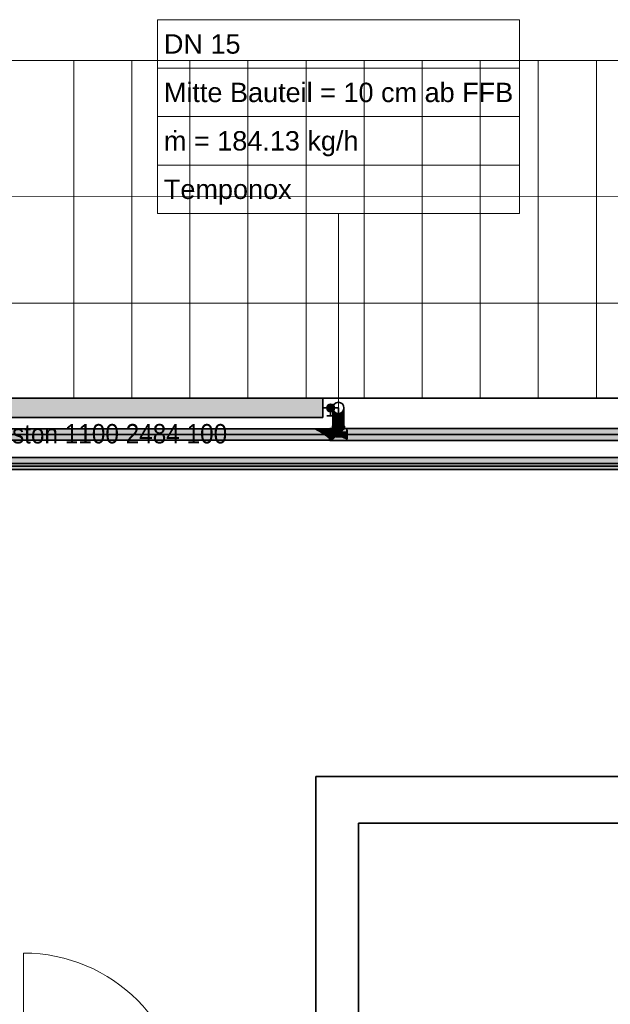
# Model space of a CAD drawing. Extents: x -208 to 552, y -140 to 454.
# Tile 45 of 47: x 139 to 200, y 281 to 382. Entities that reach past the tile are written whole.
import ezdxf
from ezdxf.lldxf.tags import DXFTag

# ---------------------------------------------------------------- set-up
doc = ezdxf.new("R2010")
doc.units = 0
doc.layers.get('0').update_dxf_attribs({"lineweight": 35})
for name, color, linetype, lineweight in [('0-Shading', 7, 'Continuous', 35), ('5_DG-BESTAND', 7, 'Continuous', 25), ('5_DG-SCHRAFF-FILL', 7, 'Continuous', 25), ('H_Heizkoerpertext', 7, 'Continuous', 35)]:
    doc.layers.add(name, color=color, linetype=linetype, lineweight=lineweight)
for name, color, linetype, lineweight, true_color in [('H_Heizkoerper', 1, 'Continuous', 35, 0xff0000), ('H_Heizkoerperflaeche', 7, 'Continuous', 35, 0xc0c0c0), ('H_Ruecklauf', 5, 'Continuous', 35, 0x0000ff), ('H_Vorlauf', 1, 'Continuous', 35, 0xff0000), ('H_Vorlauf_Beschriftung', 1, 'Continuous', 18, 0xff0000)]:
    doc.layers.add(name, color=color, linetype=linetype, lineweight=lineweight, true_color=true_color)
doc.styles.get("Standard").update_dxf_attribs({"font": 'arial.ttf'})
tags = doc.linetypes.add('VERDECKT2_S2', pattern=[0.0027, 0.002, -0.0007]).pattern_tags.tags
tags[6:7] = [DXFTag(74, 4), DXFTag(75, 0), DXFTag(340, '0'), DXFTag(46, 1.0), DXFTag(50, 0.0), DXFTag(44, 0.0), DXFTag(45, 0.0)]
tags[4:5] = [DXFTag(74, 4), DXFTag(75, 0), DXFTag(340, '0'), DXFTag(46, 1.0), DXFTag(50, 0.0), DXFTag(44, 0.0), DXFTag(45, 0.0)]

# ---------------------------------------------------------------- blocks, each defined once
blk = doc.blocks.new('Shading-A06HSU30NL', base_point=(253.81, 271.39))
at = {"layer": '0-Shading', "color": 16, "true_color": 0x830000}
for points in [[(171.37, 342.13), (171.29, 342.41), (171.34, 342.2), (171.29, 342.38)], [(171.37, 342.1), (171.37, 342.12), (171.34, 342.2), (171.37, 342.13)], [(172.45, 342.39), (172.45, 342.41), (172.38, 342.1), (172.38, 342.12)], [(172.45, 342.39), (172.38, 342.1), (172.41, 342.21)], [(172.45, 342.38), (172.45, 342.39), (172.41, 342.21)]]:
    blk.add_solid(points, dxfattribs=at)
at = {"layer": '0-Shading', "color": 14, "true_color": 0x8c0000}
for points in [[(171.34, 342.2), (171.29, 342.38), (171.32, 342.22), (171.29, 342.3)], [(171.32, 342.22), (171.35, 342.1), (171.34, 342.2), (171.37, 342.1)], [(171.35, 342.1), (171.37, 342.04), (171.37, 342.1)], [(172.38, 342.04), (172.45, 342.3), (172.39, 342.11)], [(172.41, 342.21), (172.38, 342.1), (172.38, 342.09)], [(172.38, 342.09), (172.39, 342.11), (172.39, 342.14)], [(172.38, 342.04), (172.39, 342.11), (172.38, 342.09)], [(172.39, 342.11), (172.45, 342.3), (172.41, 342.21), (172.45, 342.38)], [(172.39, 342.11), (172.41, 342.21), (172.39, 342.14)]]:
    blk.add_solid(points, dxfattribs=at)
at = {"layer": '0-Shading', "color": 14, "true_color": 0x930000}
for points in [[(171.32, 342.22), (171.29, 342.3), (171.29, 342.19)], [(171.29, 342.19), (171.32, 342.1), (171.32, 342.22), (171.35, 342.1)], [(171.29, 342.16), (171.31, 342.11), (171.29, 342.19), (171.32, 342.1)], [(171.32, 342.1), (171.31, 342.11), (171.36, 342), (171.35, 341.99)], [(171.35, 342.1), (171.32, 342.1), (171.37, 342.04), (171.36, 342)], [(171.35, 341.99), (171.37, 341.95), (171.36, 342)], [(171.36, 342), (171.37, 341.95), (171.37, 342.04)], [(172.38, 342.01), (172.41, 342.1), (172.45, 342.3), (172.45, 342.29)], [(172.38, 342.01), (172.45, 342.3), (172.38, 342.04)], [(172.45, 342.16), (172.45, 342.21), (172.38, 341.95), (172.38, 342.01)], [(172.41, 342.1), (172.45, 342.21), (172.45, 342.29)]]:
    blk.add_solid(points, dxfattribs=at)
at = {"layer": '0-Shading', "color": 14, "true_color": 0x990000}
for points in [[(171.31, 342.11), (171.29, 342.16), (171.29, 342.11)], [(171.29, 342.09), (171.31, 342.11), (171.29, 342.11)], [(171.31, 342.11), (171.29, 342.09), (171.35, 341.99), (171.34, 341.97)], [(171.29, 341.98), (171.36, 341.84), (171.29, 342.09), (171.34, 341.97)], [(171.35, 341.99), (171.34, 341.97), (171.37, 341.95), (171.36, 341.9)], [(171.34, 341.97), (171.35, 341.9), (171.36, 341.9)], [(171.35, 341.9), (171.37, 341.87), (171.36, 341.9)], [(171.35, 341.9), (171.36, 341.84), (171.37, 341.87), (171.37, 341.83)], [(171.36, 341.9), (171.37, 341.87), (171.37, 341.95)], [(172.38, 341.83), (172.4, 341.93), (172.38, 341.95), (172.43, 342.11)], [(172.4, 341.93), (172.38, 341.83), (172.39, 341.86)], [(172.41, 341.9), (172.45, 342.1), (172.39, 341.86), (172.4, 341.93)], [(172.4, 341.93), (172.45, 342.1), (172.43, 342.11), (172.45, 342.16)], [(172.45, 341.98), (172.45, 342.1), (172.41, 341.9)]]:
    blk.add_solid(points, dxfattribs=at)
at = {"layer": '0-Shading', "color": 14, "true_color": 0x9e0000}
for points in [[(171.29, 341.77), (171.35, 341.71), (171.29, 341.98), (171.36, 341.74)], [(171.29, 341.98), (171.36, 341.74), (171.36, 341.84), (171.37, 341.82)], [(171.36, 341.73), (171.35, 341.71), (171.36, 341.7)], [(171.37, 341.8), (171.37, 341.83), (171.36, 341.84)], [(171.36, 341.74), (171.37, 341.69), (171.37, 341.82), (171.37, 341.8)], [(171.36, 341.74), (171.36, 341.73), (171.37, 341.69), (171.36, 341.7)], [(172.45, 341.77), (172.45, 341.98), (172.38, 341.7)], [(172.38, 341.69), (172.39, 341.74), (172.39, 341.86), (172.41, 341.9)], [(172.38, 341.83), (172.38, 341.69), (172.39, 341.86)], [(172.38, 341.7), (172.39, 341.73), (172.38, 341.69), (172.39, 341.74)], [(172.39, 341.73), (172.45, 341.98), (172.39, 341.74)], [(172.39, 341.74), (172.45, 341.98), (172.41, 341.9), (172.45, 341.98)]]:
    blk.add_solid(points, dxfattribs=at)
at = {"layer": '0-Shading', "color": 14, "true_color": 0xa00000}
for points in [[(171.35, 341.71), (171.29, 341.77), (171.31, 341.54), (171.29, 341.54)], [(171.29, 341.54), (171.29, 341.48), (171.31, 341.54)], [(171.29, 341.48), (171.37, 341.54), (171.31, 341.54)], [(171.29, 341.48), (171.29, 340.6), (171.37, 341.54), (171.37, 340.6)], [(171.31, 341.54), (171.37, 341.54), (171.35, 341.71), (171.36, 341.7)], [(171.36, 341.7), (171.37, 341.65), (171.37, 341.69)], [(171.37, 341.65), (171.37, 341.54), (171.37, 341.69)], [(172.38, 341.68), (172.45, 341.77), (172.38, 341.7)], [(172.38, 341.68), (172.43, 341.58), (172.45, 341.77), (172.45, 341.67)], [(172.38, 341.7), (172.38, 341.69), (172.38, 341.68)], [(172.38, 341.54), (172.43, 341.54), (172.38, 341.68), (172.43, 341.58)], [(172.38, 341.23), (172.45, 341.54), (172.43, 341.54)], [(172.45, 341.54), (172.38, 341.23), (172.45, 341.23), (172.38, 340.83)], [(172.38, 341.54), (172.38, 341.23), (172.43, 341.54)], [(172.43, 341.58), (172.45, 341.54), (172.45, 341.67)], [(172.43, 341.54), (172.45, 341.54), (172.43, 341.58)], [(172.45, 341.23), (172.38, 340.83), (172.45, 340.83), (172.38, 340.6)], [(172.38, 340.6), (172.45, 340.6), (172.45, 340.83)], [(135.98, 340.25), (136.11, 340.17), (169.21, 340.25), (169.44, 340.17)], [(169.21, 340.25), (169.44, 340.17), (169.44, 340.25), (169.84, 340.17)], [(169.44, 340.25), (169.84, 340.17), (169.84, 340.25), (170.31, 340.17)], [(170.31, 340.17), (170.95, 340.17), (169.84, 340.25), (170.95, 340.25)], [(171.25, 340.29), (171.01, 340.29), (171.29, 340.21), (171.01, 340.21)], [(171.27, 340.25), (172.42, 340.22), (171.25, 340.29), (172.54, 340.29)], [(171.34, 340.21), (172.41, 340.21), (171.27, 340.25), (172.42, 340.22)], [(171.27, 340.25), (171.29, 340.21), (171.34, 340.21)], [(172.41, 340.21), (172.74, 340.21), (172.42, 340.22)], [(172.42, 340.22), (172.74, 340.21), (172.54, 340.29), (172.74, 340.29)], [(172.74, 340.21), (249.96, 340.21), (172.74, 340.29), (249.88, 340.29)], [(133.18, 339.09), (170.95, 339.09), (133.68, 339.17), (170.95, 339.17)], [(171.29, 339.13), (171.01, 339.13), (171.25, 339.05), (171.01, 339.05)], [(172.74, 339.05), (171.27, 339.09), (171.25, 339.05)], [(171.34, 339.13), (171.29, 339.13), (171.27, 339.09)], [(171.27, 339.09), (172.74, 339.05), (171.32, 339.12), (172.74, 339.12)], [(172.74, 339.12), (172.74, 339.13), (171.32, 339.12), (171.34, 339.13)], [(172.74, 339.12), (174.47, 339.12), (172.74, 339.13), (174.23, 339.13)], [(172.74, 339.12), (172.74, 339.05), (249.95, 339.12), (249.88, 339.05)], [(174.47, 339.12), (172.74, 339.12), (174.47, 339.12)], [(174.47, 339.12), (249.95, 339.13), (174.23, 339.13), (249.96, 339.13)]]:
    blk.add_solid(points, dxfattribs=at)
at = {"layer": '0-Shading', "color": 16, "true_color": 0x8b0000}
for points in [[(171.57, 341.92), (171.37, 342.12), (171.52, 341.96), (171.37, 342.1)], [(171.58, 341.9), (171.58, 341.91), (171.52, 341.96), (171.57, 341.92)], [(172.38, 342.1), (172.38, 342.12), (172.16, 341.9), (172.37, 342.11)], [(172.37, 342.11), (172.16, 341.91), (172.16, 341.9)], [(172.38, 342.1), (172.16, 341.9), (172.16, 341.9)]]:
    blk.add_solid(points, dxfattribs=at)
at = {"layer": '0-Shading', "color": 14, "true_color": 0xa20000}
for points in [[(171.52, 341.96), (171.37, 342.1), (171.47, 341.96), (171.37, 342.04)], [(171.47, 341.96), (171.55, 341.89), (171.52, 341.96), (171.58, 341.9)], [(171.55, 341.89), (171.58, 341.86), (171.58, 341.9)], [(172.16, 341.86), (172.37, 342.08), (172.2, 341.93), (172.38, 342.1)], [(172.21, 341.9), (172.37, 342.08), (172.16, 341.86), (172.37, 342.08)], [(172.16, 341.9), (172.16, 341.86), (172.2, 341.93)], [(172.21, 341.9), (172.36, 342.03), (172.37, 342.08)], [(172.36, 342.03), (172.38, 342.04), (172.37, 342.08), (172.38, 342.09)], [(172.37, 342.08), (172.38, 342.09), (172.38, 342.1)], [(172.37, 342.08), (172.38, 342.09), (172.37, 342.08)]]:
    blk.add_solid(points, dxfattribs=at)
at = {"layer": '0-Shading', "color": 12, "true_color": 0xb60000}
for points in [[(171.47, 341.96), (171.37, 342.04), (171.41, 341.92), (171.37, 341.95)], [(171.47, 341.96), (171.41, 341.92), (171.55, 341.89), (171.48, 341.9)], [(171.48, 341.9), (171.41, 341.92), (171.45, 341.9)], [(171.58, 341.86), (171.48, 341.9), (171.55, 341.83), (171.45, 341.9)], [(171.48, 341.9), (171.58, 341.86), (171.55, 341.89)], [(171.58, 341.86), (171.55, 341.83), (171.58, 341.82)], [(171.55, 341.83), (171.58, 341.8), (171.58, 341.82)], [(172.36, 342.03), (172.16, 341.84), (172.35, 341.97), (172.31, 341.92)], [(172.16, 341.8), (172.3, 341.9), (172.16, 341.84), (172.31, 341.92)], [(172.21, 341.9), (172.16, 341.86), (172.16, 341.84)], [(172.3, 341.9), (172.38, 341.95), (172.32, 341.92)], [(172.31, 341.92), (172.3, 341.9), (172.32, 341.92), (172.3, 341.9)], [(172.38, 342.01), (172.31, 341.92), (172.38, 341.99), (172.32, 341.92)], [(172.32, 341.92), (172.38, 341.95), (172.38, 341.99)], [(172.38, 342.04), (172.36, 342.03), (172.38, 342.01), (172.35, 341.97)], [(172.36, 342.03), (172.38, 342.04), (172.36, 342.03)]]:
    blk.add_solid(points, dxfattribs=at)
at = {"layer": '0-Shading', "color": 12, "true_color": 0xc70000}
for points in [[(171.41, 341.92), (171.37, 341.95), (171.37, 341.87)], [(171.55, 341.83), (171.4, 341.91), (171.37, 341.86), (171.38, 341.87)], [(171.37, 341.87), (171.37, 341.83), (171.37, 341.86)], [(171.38, 341.87), (171.37, 341.87), (171.37, 341.86)], [(171.55, 341.83), (171.37, 341.86), (171.44, 341.82)], [(171.37, 341.83), (171.4, 341.82), (171.37, 341.86), (171.44, 341.82)], [(171.41, 341.92), (171.4, 341.91), (171.45, 341.9)], [(171.4, 341.91), (171.55, 341.83), (171.45, 341.9)], [(171.48, 341.79), (171.43, 341.82), (171.5, 341.77), (171.4, 341.82)], [(171.44, 341.82), (171.43, 341.82), (171.55, 341.75)], [(171.44, 341.82), (171.58, 341.73), (171.55, 341.83), (171.58, 341.8)], [(171.57, 341.73), (171.55, 341.75), (171.5, 341.77), (171.48, 341.79)], [(171.55, 341.75), (171.57, 341.73), (171.56, 341.74)], [(171.57, 341.73), (171.58, 341.73), (171.56, 341.74)], [(172.2, 341.74), (172.3, 341.9), (172.16, 341.73), (172.2, 341.83)], [(172.2, 341.83), (172.16, 341.8), (172.16, 341.73)], [(172.2, 341.74), (172.36, 341.82), (172.3, 341.9), (172.38, 341.95)], [(172.3, 341.9), (172.2, 341.74), (172.3, 341.9), (172.2, 341.74)], [(172.36, 341.82), (172.38, 341.83), (172.38, 341.95)]]:
    blk.add_solid(points, dxfattribs=at)
at = {"layer": '0-Shading', "color": 12, "true_color": 0xd30000}
for points in [[(171.4, 341.82), (171.37, 341.83), (171.37, 341.8)], [(171.4, 341.82), (171.37, 341.8), (171.5, 341.77), (171.51, 341.75)], [(171.37, 341.69), (171.57, 341.64), (171.37, 341.8), (171.56, 341.66)], [(171.51, 341.75), (171.37, 341.8), (171.56, 341.66)], [(171.51, 341.75), (171.57, 341.73), (171.5, 341.77)], [(171.57, 341.7), (171.57, 341.73), (171.55, 341.66), (171.51, 341.75)], [(171.58, 341.64), (171.57, 341.7), (171.56, 341.66), (171.55, 341.66)], [(171.57, 341.64), (171.58, 341.64), (171.56, 341.66)], [(171.58, 341.72), (171.57, 341.73), (171.57, 341.7)], [(171.58, 341.71), (171.58, 341.73), (171.57, 341.73)], [(171.58, 341.71), (171.58, 341.72), (171.58, 341.64), (171.57, 341.7)], [(172.2, 341.74), (172.16, 341.69), (172.2, 341.74), (172.18, 341.69)], [(172.2, 341.74), (172.16, 341.73), (172.16, 341.69)], [(172.16, 341.64), (172.34, 341.68), (172.18, 341.69), (172.34, 341.69)], [(172.16, 341.69), (172.16, 341.64), (172.18, 341.69)], [(172.18, 341.69), (172.34, 341.69), (172.2, 341.74), (172.36, 341.82)], [(172.36, 341.82), (172.34, 341.69), (172.38, 341.83), (172.36, 341.69)], [(172.36, 341.69), (172.38, 341.69), (172.38, 341.83)], [(172.36, 341.69), (172.38, 341.69), (172.36, 341.69)]]:
    blk.add_solid(points, dxfattribs=at)
at = {"layer": '0-Shading', "color": 12, "true_color": 0xd90000}
for points in [[(171.58, 341.54), (171.57, 341.64), (171.37, 341.54), (171.37, 341.69)], [(171.37, 341.54), (171.37, 340.6), (171.58, 341.54), (171.58, 340.83)], [(171.58, 341.54), (171.58, 341.64), (171.57, 341.64)], [(172.16, 341.54), (172.33, 341.65), (172.16, 341.64), (172.34, 341.68)], [(172.3, 341.54), (172.3, 341.54), (172.16, 341.54), (172.33, 341.65)], [(172.16, 341.23), (172.38, 341.54), (172.3, 341.54)], [(172.38, 341.54), (172.16, 341.23), (172.38, 341.23), (172.16, 340.83)], [(172.16, 341.54), (172.16, 341.23), (172.3, 341.54)], [(172.3, 341.54), (172.38, 341.68), (172.33, 341.65)], [(172.3, 341.54), (172.38, 341.54), (172.37, 341.67)], [(172.33, 341.65), (172.38, 341.68), (172.34, 341.68), (172.38, 341.69)], [(172.37, 341.67), (172.37, 341.64), (172.37, 341.68)], [(172.37, 341.64), (172.38, 341.54), (172.37, 341.68), (172.38, 341.68)], [(171.37, 340.6), (171.58, 340.6), (171.58, 340.83)], [(172.38, 341.23), (172.16, 340.83), (172.38, 340.83), (172.16, 340.6)], [(172.16, 340.6), (172.38, 340.6), (172.38, 340.83)], [(136.11, 340.17), (135.82, 339.96), (169.44, 340.17), (169.84, 339.96)], [(169.44, 340.17), (169.84, 339.96), (169.84, 340.17), (170.31, 339.96)], [(169.84, 340.17), (170.31, 339.96), (170.31, 340.17), (170.71, 339.96)], [(170.31, 340.17), (170.71, 339.96), (170.71, 340.17), (170.95, 339.96)], [(170.95, 339.96), (170.95, 340.17), (170.71, 340.17)], [(171.29, 340.21), (171.01, 340.21), (171.32, 339.98), (171.01, 339.98)], [(171.34, 340.21), (171.29, 340.21), (171.43, 339.98), (171.32, 339.98)], [(171.34, 340.21), (172.74, 340), (172.74, 340.21)], [(171.34, 340.21), (171.43, 340.08), (172.74, 340), (171.53, 340)], [(171.42, 340), (171.49, 340), (171.34, 340.21)], [(171.42, 340), (171.43, 339.98), (171.53, 340), (171.56, 339.98)], [(171.43, 340.08), (171.49, 340), (171.53, 340)], [(172.24, 340), (171.53, 340), (172.18, 339.98), (171.56, 339.98)], [(172.68, 340), (172.24, 340), (172.5, 339.98), (172.18, 339.98)], [(172.5, 339.98), (172.74, 339.98), (172.68, 340), (172.74, 340)], [(172.74, 340.21), (172.74, 340), (249.96, 340.21), (250.02, 340)], [(249.3, 340), (172.74, 340), (250.02, 339.98), (172.74, 339.98)], [(134.42, 339.38), (133.68, 339.17), (170.71, 339.38), (170.95, 339.17)], [(170.95, 339.17), (170.95, 339.38), (170.71, 339.38)], [(171.32, 339.36), (171.01, 339.36), (171.29, 339.13), (171.01, 339.13)], [(171.43, 339.36), (171.32, 339.36), (171.34, 339.13), (171.29, 339.13)], [(172.23, 339.34), (171.56, 339.36), (172.73, 339.13), (171.34, 339.13)], [(171.34, 339.13), (171.56, 339.36), (171.37, 339.21)], [(171.56, 339.36), (171.43, 339.36), (171.37, 339.21)], [(172.18, 339.36), (171.56, 339.36), (172.23, 339.34)], [(172.5, 339.36), (172.18, 339.36), (172.74, 339.33), (172.23, 339.34)], [(172.74, 339.33), (172.23, 339.34), (172.74, 339.13), (172.73, 339.13)], [(172.74, 339.33), (172.74, 339.36), (172.5, 339.36)], [(172.74, 339.36), (172.74, 339.33), (249.96, 339.13), (174.23, 339.13)], [(172.74, 339.36), (249.96, 339.13), (250.02, 339.36)], [(172.74, 339.33), (172.74, 339.13), (174.23, 339.13)]]:
    blk.add_solid(points, dxfattribs=at)
at = {"layer": '0-Shading', "color": 14, "true_color": 0x8f0000}
for points in [[(171.77, 341.86), (171.58, 341.91), (171.7, 341.87), (171.58, 341.9)], [(171.87, 341.82), (171.87, 341.83), (171.7, 341.87), (171.77, 341.86)], [(172, 341.87), (171.87, 341.83), (171.9, 341.83), (171.87, 341.82)], [(171.9, 341.83), (172.16, 341.91), (172, 341.87)], [(171.9, 341.83), (172.14, 341.89), (172.16, 341.91), (172.16, 341.9)], [(172.14, 341.89), (172.16, 341.9), (172.16, 341.9)]]:
    blk.add_solid(points, dxfattribs=at)
at = {"layer": '0-Shading', "color": 14, "true_color": 0xae0000}
for points in [[(171.7, 341.87), (171.58, 341.9), (171.63, 341.85), (171.58, 341.86)], [(171.63, 341.85), (171.87, 341.82), (171.7, 341.87)], [(171.87, 341.82), (171.63, 341.85), (171.86, 341.81), (171.79, 341.81)], [(171.86, 341.81), (171.79, 341.81), (171.83, 341.8)], [(171.87, 341.81), (171.86, 341.81), (171.87, 341.79), (171.83, 341.8)], [(171.87, 341.82), (171.86, 341.81), (171.87, 341.81)], [(171.9, 341.83), (171.87, 341.81), (172.07, 341.86), (172.03, 341.84)], [(171.87, 341.79), (171.98, 341.82), (171.87, 341.81), (172.03, 341.84)], [(171.9, 341.83), (171.87, 341.82), (171.87, 341.81)], [(171.9, 341.83), (172.07, 341.86), (172.13, 341.89)], [(172.03, 341.84), (171.98, 341.82), (172.13, 341.86), (172.13, 341.85)], [(172.14, 341.89), (172.03, 341.84), (172.16, 341.9), (172.13, 341.86)], [(172.07, 341.86), (172.14, 341.89), (172.13, 341.89)], [(172.13, 341.86), (172.16, 341.86), (172.16, 341.9)], [(172.13, 341.85), (172.16, 341.86), (172.13, 341.86)]]:
    blk.add_solid(points, dxfattribs=at)
at = {"layer": '0-Shading', "color": 12, "true_color": 0xca0000}
for points in [[(171.63, 341.85), (171.58, 341.86), (171.58, 341.82)], [(171.6, 341.83), (171.58, 341.82), (171.59, 341.82)], [(171.58, 341.8), (171.68, 341.78), (171.59, 341.82), (171.7, 341.79)], [(171.58, 341.82), (171.58, 341.8), (171.59, 341.82)], [(171.63, 341.85), (171.6, 341.83), (171.7, 341.79), (171.59, 341.82)], [(171.63, 341.85), (171.7, 341.79), (171.79, 341.81)], [(171.7, 341.79), (171.68, 341.78), (171.76, 341.77), (171.75, 341.77)], [(171.79, 341.81), (171.7, 341.79), (171.83, 341.8), (171.76, 341.77)], [(171.76, 341.77), (171.75, 341.77), (171.84, 341.76), (171.83, 341.75)], [(171.83, 341.8), (171.76, 341.77), (171.87, 341.79), (171.84, 341.76)], [(171.83, 341.75), (171.87, 341.75), (171.84, 341.76)], [(171.84, 341.76), (171.87, 341.75), (171.87, 341.79)], [(171.98, 341.82), (171.87, 341.75), (172.13, 341.85), (172.12, 341.84)], [(172.12, 341.84), (171.87, 341.75), (172.09, 341.81), (172.01, 341.77)], [(171.87, 341.75), (171.98, 341.82), (171.91, 341.8)], [(171.87, 341.75), (171.87, 341.75), (171.87, 341.79), (171.91, 341.8)], [(171.87, 341.75), (172.01, 341.77), (171.87, 341.75), (172.01, 341.77)], [(172.15, 341.83), (172.01, 341.77), (172.13, 341.8)], [(172.16, 341.86), (172.12, 341.84), (172.16, 341.84), (172.09, 341.81)], [(172.12, 341.84), (172.16, 341.86), (172.13, 341.85)], [(172.16, 341.84), (172.15, 341.83), (172.16, 341.8), (172.13, 341.8)], [(172.13, 341.8), (172.16, 341.8), (172.13, 341.8)]]:
    blk.add_solid(points, dxfattribs=at)
at = {"layer": '0-Shading', "color": 12, "true_color": 0xe10000}
for points in [[(171.68, 341.78), (171.58, 341.8), (171.58, 341.73)], [(171.68, 341.78), (171.58, 341.73), (171.75, 341.77), (171.62, 341.72)], [(171.58, 341.73), (171.58, 341.73), (171.62, 341.72), (171.61, 341.72)], [(171.75, 341.77), (171.62, 341.72), (171.81, 341.74), (171.62, 341.72)], [(171.77, 341.71), (171.71, 341.73), (171.8, 341.7), (171.62, 341.72)], [(171.87, 341.75), (171.71, 341.73), (171.87, 341.75), (171.87, 341.69)], [(171.75, 341.77), (171.81, 341.74), (171.83, 341.75)], [(171.87, 341.69), (171.77, 341.71), (171.87, 341.69), (171.8, 341.7)], [(171.8, 341.7), (171.87, 341.69), (171.8, 341.7)], [(171.81, 341.74), (171.87, 341.75), (171.83, 341.75)], [(172.01, 341.77), (171.87, 341.75), (171.87, 341.69)], [(171.87, 341.69), (171.91, 341.69), (171.97, 341.75)], [(171.87, 341.69), (171.91, 341.69), (171.87, 341.69), (171.91, 341.69)], [(172.01, 341.77), (171.91, 341.69), (172.13, 341.8), (172.07, 341.71)], [(171.91, 341.69), (172.01, 341.77), (171.97, 341.75)], [(172.13, 341.8), (172.07, 341.71), (172.16, 341.8), (172.13, 341.72)], [(172.13, 341.72), (172.16, 341.73), (172.16, 341.8)], [(172.13, 341.72), (172.16, 341.73), (172.13, 341.72)]]:
    blk.add_solid(points, dxfattribs=at)
at = {"layer": '0-Shading', "color": 1, "true_color": 0xf10000}
for points in [[(171.61, 341.72), (171.58, 341.73), (171.58, 341.71)], [(171.62, 341.72), (171.58, 341.71), (171.61, 341.7)], [(171.58, 341.71), (171.62, 341.72), (171.58, 341.71), (171.61, 341.72)], [(171.58, 341.71), (171.58, 341.64), (171.61, 341.7)], [(171.58, 341.64), (171.85, 341.62), (171.61, 341.7), (171.85, 341.62)], [(171.62, 341.72), (171.62, 341.72), (171.85, 341.62), (171.61, 341.7)], [(171.62, 341.72), (171.85, 341.62), (171.8, 341.7)], [(171.8, 341.7), (171.84, 341.63), (171.87, 341.69)], [(171.84, 341.63), (171.85, 341.62), (171.87, 341.69), (171.87, 341.62)], [(171.85, 341.62), (171.87, 341.62), (171.85, 341.62)], [(171.91, 341.69), (171.87, 341.62), (172.07, 341.71), (172.02, 341.65)], [(171.87, 341.62), (171.91, 341.69), (171.87, 341.69)], [(172.02, 341.65), (171.87, 341.62), (171.99, 341.63)], [(171.99, 341.63), (172.07, 341.63), (172.02, 341.65), (172.1, 341.67)], [(172.07, 341.71), (172.02, 341.65), (172.13, 341.72), (172.1, 341.67)], [(172.07, 341.63), (172.12, 341.63), (172.1, 341.67), (172.16, 341.69)], [(172.1, 341.67), (172.16, 341.69), (172.13, 341.72), (172.16, 341.73)], [(172.12, 341.63), (172.15, 341.64), (172.14, 341.65)], [(172.15, 341.64), (172.16, 341.64), (172.14, 341.65), (172.16, 341.69)]]:
    blk.add_solid(points, dxfattribs=at)
at = {"layer": '0-Shading', "color": 1, "true_color": 0xf90000}
for points in [[(171.87, 341.54), (171.85, 341.62), (171.58, 341.54), (171.58, 341.64)], [(171.87, 341.54), (171.87, 341.62), (171.85, 341.62)], [(171.99, 341.63), (171.87, 341.62), (171.91, 341.54), (171.87, 341.54)], [(172.06, 341.54), (172.12, 341.63), (171.91, 341.54), (171.99, 341.63)], [(172.06, 341.54), (172.16, 341.54), (172.12, 341.63), (172.15, 341.64)], [(172.16, 341.54), (172.16, 341.64), (172.15, 341.64)]]:
    blk.add_solid(points, dxfattribs=at)
at = {"layer": '0-Shading', "color": 1, "true_color": 0xfa0000}
for points in [[(171.58, 341.54), (171.58, 340.83), (171.87, 341.54), (171.87, 341.23)], [(171.87, 341.23), (172.16, 341.54), (172.06, 341.54)], [(172.16, 341.54), (171.87, 341.23), (172.16, 341.23), (171.87, 340.83)], [(171.87, 341.54), (171.87, 341.23), (172.06, 341.54)], [(171.87, 341.23), (171.58, 340.83), (171.87, 340.83), (171.58, 340.6)], [(171.58, 340.6), (171.87, 340.6), (171.87, 340.83)], [(172.09, 341.13), (171.87, 340.83), (172.01, 340.71), (171.87, 340.6)], [(171.87, 340.6), (172.16, 340.6), (172.16, 340.83)], [(172.16, 340.83), (172.16, 341.23), (172.01, 340.71), (172.09, 341.13)], [(135.21, 339.67), (134.42, 339.38), (170.31, 339.67), (170.71, 339.38)], [(135.82, 339.96), (135.21, 339.67), (169.84, 339.96), (170.31, 339.67)], [(169.84, 339.96), (170.31, 339.67), (170.31, 339.96), (170.71, 339.67)], [(170.31, 339.96), (170.71, 339.67), (170.71, 339.96), (170.95, 339.67)], [(170.31, 339.67), (170.71, 339.38), (170.71, 339.67), (170.95, 339.38)], [(170.95, 339.67), (170.95, 339.96), (170.71, 339.96)], [(170.95, 339.38), (170.95, 339.67), (170.71, 339.67)], [(171.32, 339.98), (171.01, 339.98), (171.33, 339.67), (171.01, 339.67)], [(171.33, 339.67), (171.01, 339.67), (171.32, 339.36), (171.01, 339.36)], [(171.43, 339.98), (171.32, 339.98), (171.46, 339.67), (171.33, 339.67)], [(171.46, 339.67), (171.33, 339.67), (171.43, 339.36), (171.32, 339.36)], [(171.46, 339.67), (171.67, 339.67), (171.43, 339.98), (171.56, 339.98)], [(171.43, 339.36), (171.56, 339.36), (171.46, 339.67), (171.67, 339.67)], [(171.71, 339.75), (172.18, 339.98), (171.56, 339.98)], [(171.56, 339.98), (171.67, 339.67), (171.76, 339.67)], [(171.67, 339.67), (171.56, 339.36), (171.76, 339.67)], [(172.03, 339.59), (171.99, 339.61), (171.56, 339.36), (171.71, 339.59)], [(172.03, 339.59), (171.56, 339.36), (172.18, 339.36)], [(171.71, 339.75), (171.87, 339.67), (172.18, 339.98), (172.03, 339.75)], [(171.71, 339.75), (171.76, 339.67), (171.87, 339.67)], [(171.87, 339.67), (171.71, 339.59), (171.99, 339.61)], [(171.76, 339.67), (171.71, 339.59), (171.87, 339.67)], [(171.87, 339.67), (172.74, 339.98), (172.5, 339.98)], [(172.74, 339.98), (171.87, 339.67), (172.74, 339.67)], [(171.87, 339.67), (171.99, 339.61), (172.74, 339.67)], [(172.74, 339.67), (171.99, 339.61), (172.74, 339.36), (172.5, 339.36)], [(172.03, 339.75), (172.5, 339.98), (172.18, 339.98)], [(172.5, 339.36), (172.03, 339.59), (172.18, 339.36)], [(172.74, 339.67), (250.05, 339.67), (172.74, 339.98), (250.02, 339.98)], [(172.74, 339.36), (250.02, 339.36), (172.74, 339.67), (250.05, 339.67)]]:
    blk.add_solid(points, dxfattribs=at)
at = {"layer": '0-Shading', "color": 14, "true_color": 0x9b0000}
for points in [[(171.25, 340.54), (171.34, 340.54), (171.29, 340.6), (171.37, 340.6)], [(172.41, 340.54), (172.49, 340.54), (172.38, 340.6), (172.45, 340.6)], [(171.01, 340.21), (171.01, 340.29), (170.95, 340.17), (170.95, 340.25)], [(171.01, 339.05), (171.01, 339.13), (170.95, 339.09), (170.95, 339.17)]]:
    blk.add_solid(points, dxfattribs=at)
at = {"layer": '0-Shading', "color": 14, "true_color": 0x900000}
for points in [[(171.27, 340.54), (171.25, 340.54), (171.27, 340.27), (171.25, 340.29)], [(172.47, 340.36), (172.49, 340.52), (172.47, 340.5), (172.49, 340.54)], [(172.49, 340.54), (172.47, 340.54), (172.47, 340.5)], [(172.49, 340.29), (172.49, 340.52), (172.47, 340.27), (172.47, 340.36)]]:
    blk.add_solid(points, dxfattribs=at)
at = {"layer": '0-Shading', "color": 14, "true_color": 0xb00000}
for points in [[(171.34, 340.54), (171.27, 340.54), (171.34, 340.21), (171.27, 340.27)], [(172.47, 340.36), (172.47, 340.54), (172.41, 340.21), (172.41, 340.54)], [(172.47, 340.27), (172.47, 340.36), (172.41, 340.21)]]:
    blk.add_solid(points, dxfattribs=at)
at = {"layer": '0-Shading', "color": 12, "true_color": 0xcb0000}
for points in [[(171.34, 340.54), (171.56, 340.54), (171.37, 340.6), (171.58, 340.6)], [(172.18, 340.54), (172.41, 340.54), (172.16, 340.6), (172.38, 340.6)], [(171.01, 340.15), (171.01, 340.21), (170.95, 340.17)], [(170.95, 339.96), (171.01, 339.98), (170.95, 340.17), (171.01, 340.15)], [(171.01, 339.13), (171.01, 339.36), (170.95, 339.17), (170.95, 339.38)]]:
    blk.add_solid(points, dxfattribs=at)
at = {"layer": '0-Shading', "color": 12, "true_color": 0xcd0000}
for points in [[(171.43, 340.54), (171.34, 340.54), (171.43, 340.11), (171.34, 340.21)], [(172.41, 340.54), (172.31, 340.54), (172.41, 340.21), (172.31, 340.11)]]:
    blk.add_solid(points, dxfattribs=at)
at = {"layer": '0-Shading', "color": 12, "true_color": 0xe40000}
for points in [[(171.56, 340.09), (171.56, 340.54), (171.43, 340.11), (171.43, 340.54)], [(172.31, 340.11), (172.31, 340.54), (172.18, 340.09), (172.18, 340.54)], [(171.56, 340.09), (171.43, 340.11), (171.53, 340.01)], [(171.56, 339.98), (171.56, 340.09), (171.53, 340.01)], [(172.31, 340.11), (172.18, 340.09), (172.21, 340.01)], [(172.18, 340.09), (172.18, 339.98), (172.21, 340.01)]]:
    blk.add_solid(points, dxfattribs=at)
at = {"layer": '0-Shading', "color": 1, "true_color": 0xe70000}
for points in [[(171.56, 340.54), (171.87, 340.54), (171.58, 340.6), (171.87, 340.6)], [(171.87, 340.54), (172.18, 340.54), (171.87, 340.6), (172.16, 340.6)], [(171.01, 339.67), (171.01, 339.98), (170.95, 339.67), (170.95, 339.96)], [(171.01, 339.36), (171.01, 339.67), (170.95, 339.38), (170.95, 339.67)]]:
    blk.add_solid(points, dxfattribs=at)
at = {"layer": '0-Shading', "color": 1, "true_color": 0xf50000}
for points in [[(171.71, 340.32), (171.71, 340.54), (171.56, 340.09), (171.56, 340.54)], [(172.18, 340.09), (172.18, 340.54), (172.03, 340.32), (172.03, 340.54)], [(171.71, 339.83), (171.71, 340.32), (171.56, 339.98), (171.56, 340.09)], [(172.18, 339.98), (172.18, 340.09), (172.03, 339.83), (172.03, 340.32)]]:
    blk.add_solid(points, dxfattribs=at)
at = {"layer": '0-Shading', "color": 1, "true_color": 0xfd0000}
for points in [[(171.87, 340.4), (171.87, 340.54), (171.71, 340.32), (171.71, 340.54)], [(172.03, 340.32), (172.03, 340.54), (171.87, 340.4), (171.87, 340.54)], [(171.87, 339.67), (171.87, 340.4), (171.71, 339.83), (171.71, 340.32)], [(172.03, 339.83), (172.03, 340.32), (171.87, 339.67), (171.87, 340.4)]]:
    blk.add_solid(points, dxfattribs=at)
blk = doc.blocks.new('Shading-A06HSU32NL', base_point=(250.77, 270.08))
at = {"layer": '0-Shading', "color": 5, "true_color": 0x0000fa}
for points in [[(126.93, 336.67), (126.1, 336.36), (171.2, 336.67), (171.19, 336.36)], [(127.59, 336.98), (126.93, 336.67), (171.19, 336.98), (171.2, 336.67)], [(171.2, 336.67), (249.3, 336.67), (171.19, 336.98), (249.3, 336.98)], [(171.19, 336.36), (249.3, 336.36), (171.2, 336.67), (249.3, 336.67)]]:
    blk.add_solid(points, dxfattribs=at)
at = {"layer": '0-Shading', "color": 172, "true_color": 0x0000d9}
for points in [[(127.9, 337.21), (127.59, 336.98), (171.16, 337.21), (171.19, 336.98)], [(171.19, 336.98), (249.3, 336.98), (171.16, 337.21), (249.3, 337.21)], [(126.1, 336.36), (125.31, 336.13), (171.19, 336.36), (171.16, 336.13)], [(171.16, 336.13), (249.3, 336.13), (171.19, 336.36), (249.3, 336.36)]]:
    blk.add_solid(points, dxfattribs=at)
at = {"layer": '0-Shading', "color": 174, "true_color": 0x0000a0}
for points in [[(127.77, 337.29), (127.9, 337.21), (171.12, 337.29), (171.16, 337.21)], [(171.16, 337.21), (249.3, 337.21), (171.12, 337.29), (249.3, 337.29)], [(124.77, 336.05), (249.3, 336.05), (125.31, 336.13), (249.3, 336.13)]]:
    blk.add_solid(points, dxfattribs=at)
blk = doc.blocks.new('Referenz-A06HSU36NL', base_point=(-177.96, -120.34))
at = {"layer": '5_DG-BESTAND', "color": 0, "lineweight": 18}
for p, q in [((84.61, 378.27), (281.16, 378.27)), ((139.35, 269.52), (139.35, 286.14))]:
    blk.add_line(p, q, dxfattribs=at)
at = {"layer": '5_DG-BESTAND', "color": 0, "linetype": 'VERDECKT2_S2', "lineweight": 18, "ltscale": 0.18}
for p, q in [((115.79, 364.26), (260.84, 364.15)), ((258.23, 353.21), (103.24, 353.21))]:
    blk.add_line(p, q, dxfattribs=at)
at = {"layer": '5_DG-BESTAND', "color": 0, "lineweight": 35}
for p, q in [((84.61, 343.41), (281.16, 343.41)), ((281.16, 336.41), (78.2, 336.41)), ((169.53, 269.52), (169.53, 304.37)), ((169.53, 304.37), (258.39, 304.37)), ((258.41, 299.55), (173.94, 299.55)), ((173.94, 299.55), (173.94, 260.57))]:
    blk.add_line(p, q, dxfattribs=at)
at = {"layer": '5_DG-BESTAND', "color": 0, "lineweight": 18}
blk.add_ellipse((139.35, 269.52), major_axis=(16.62, 0), ratio=1, start_param=0, end_param=1.570796, dxfattribs=at)
at = {"layer": '5_DG-SCHRAFF-FILL', "color": 0, "lineweight": 13}
for p, q in [((144.53, 343.41), (144.53, 378.27)), ((150.53, 343.41), (150.53, 378.27)), ((156.53, 343.41), (156.53, 378.27)), ((162.53, 343.41), (162.53, 378.27)), ((168.53, 343.41), (168.53, 378.27)), ((174.53, 343.41), (174.53, 378.27)), ((180.53, 343.41), (180.53, 378.27)), ((186.53, 343.41), (186.53, 378.27)), ((192.53, 343.41), (192.53, 378.27)), ((198.53, 343.41), (198.53, 378.27))]:
    blk.add_line(p, q, dxfattribs=at)
blk = doc.blocks.new('Heizkörper-A06HSU3INL', base_point=(116.98, 336.13))
at = {"color": 0, "linetype": 'ByBlock', "lineweight": -2, "ltscale": 0.35}
for p, q in [((120.59, 341.41), (120.59, 343.41)), ((120.59, 343.41), (170.27, 343.41)), ((170.27, 343.41), (170.27, 341.41)), ((170.27, 341.41), (120.59, 341.41))]:
    blk.add_line(p, q, dxfattribs=at)
at = {"layer": 'H_Heizkoerperflaeche', "linetype": 'ByBlock', "lineweight": -2, "ltscale": 0.35}
blk.add_solid([(170.27, 343.41), (170.27, 341.41), (120.59, 343.41), (120.59, 341.41)], dxfattribs=at)
at = {"layer": 'H_Ruecklauf', "linetype": 'ByBlock', "lineweight": -2, "ltscale": 0.35}
blk.add_line((120.59, 342.41), (119.69, 342.41), dxfattribs=at)
blk.add_circle((119.69, 342.41), 0.1, dxfattribs=at)
at = {"layer": 'H_Vorlauf', "color": 0, "linetype": 'ByBlock', "lineweight": -2, "ltscale": 0.35}
for p, q in [((170.27, 342.41), (171.87, 342.41)), ((171.47, 341.61), (170.67, 341.61)), ((171.07, 342.01), (171.07, 341.61))]:
    blk.add_line(p, q, dxfattribs=at)
for radius in [0.4, 0.3, 0.2, 0.1]:
    blk.add_circle((171.07, 342.41), radius, dxfattribs=at)
at = {"layer": 'H_Heizkoerpertext', "linetype": 'ByBlock', "lineweight": -2, "ltscale": 0.35, "insert": (130.74, 340.75), "char_height": 2, "attachment_point": 1}
blk.add_mtext('{\\W0.9;\\fArial;Charleston 1100 2484 100}', dxfattribs=at)
blk = doc.blocks.new('Rohr - 1703-A06HSU40NL', base_point=(171.87, 339.67))
at = {"color": 0, "linetype": 'ByBlock', "lineweight": -2, "ltscale": 0.35}
blk.add_line((171.87, 342.41), (171.87, 339.67), dxfattribs=at)
blk = doc.blocks.new('Bauteilbeschriftung-A06HSU42NL', base_point=(153.17, 339.67))
at = {"color": 0, "lineweight": -2}
for p, q in [((153.17, 382.48), (190.58, 382.48)), ((153.17, 362.48), (153.17, 382.48)), ((190.58, 382.48), (190.58, 362.48)), ((153.17, 377.48), (190.58, 377.48)), ((153.17, 372.48), (190.58, 372.48)), ((153.17, 367.48), (190.58, 367.48)), ((190.58, 362.48), (153.17, 362.48))]:
    blk.add_line(p, q, dxfattribs=at)
at = {"color": 0, "linetype": 'ByBlock', "lineweight": -2, "ltscale": 0.18}
blk.add_line((171.87, 362.48), (171.87, 339.67), dxfattribs=at)
at = {"color": 0, "linetype": 'ByBlock', "lineweight": -2, "ltscale": 0.18, "char_height": 2, "attachment_point": 1}
for s, insert in [('{\\fArial;DN 15}', (153.84, 380.98)), ('{\\fArial;Mitte Bauteil = 10 cm ab FFB}', (153.84, 375.98)), ('{\\fArial;ṁ = 184.13 kg/h}', (153.84, 370.98)), ('{\\fArial;Temponox }', (153.84, 365.98))]:
    blk.add_mtext(s, dxfattribs=dict(at, insert=insert))
blk = doc.blocks.new('Rohr - 1703-A06HSU5CNL', base_point=(-11.09, 339.67))
at = {"color": 0, "linetype": 'ByBlock', "lineweight": -2, "ltscale": 0.35}
blk.add_line((171.87, 339.67), (99.87, 339.67), dxfattribs=at)
blk = doc.blocks.new('T-Stück-A06HSU5GNL', base_point=(170.97, 339.22))
at = {"color": 0, "lineweight": -2}
for p, q in [((172.32, 340.57), (171.42, 340.57)), ((170.97, 340.12), (170.97, 339.22)), ((172.77, 339.22), (172.77, 340.12))]:
    blk.add_line(p, q, dxfattribs=at)
blk = doc.blocks.new('Rohr - 1703-A06HSU5INL', base_point=(171.87, 270.79))
at = {"color": 0, "linetype": 'ByBlock', "lineweight": -2, "ltscale": 0.35}
for p, q in [((253.23, 339.67), (171.87, 339.67)), ((253.23, 270.79), (253.23, 339.67))]:
    blk.add_line(p, q, dxfattribs=at)
blk = doc.blocks.new('Rohr - 1703-A06HSU5ONL', base_point=(119.69, 235.17))
at = {"color": 0, "linetype": 'ByBlock', "lineweight": -2, "ltscale": 0.35}
for p, q in [((250.23, 336.67), (119.69, 336.67)), ((250.23, 235.17), (250.23, 336.67))]:
    blk.add_line(p, q, dxfattribs=at)
blk = doc.blocks.new('Geometrie-A06HSU7ONL', base_point=(-78.25, 159.52))
at = {"layer": 'H_Ruecklauf', "lineweight": -2}
for p, q in [((249.3, 337.29), (120.56, 337.29)), ((120.56, 336.05), (249.3, 336.05))]:
    blk.add_line(p, q, dxfattribs=at)
blk = doc.blocks.new('Geometrie-A06HSU7QNL', base_point=(-78.25, 158.64))
at = {"layer": 'H_Vorlauf', "lineweight": -2}
for p, q in [((171.29, 342.41), (171.29, 342.38)), ((171.29, 342.38), (171.29, 342.3)), ((171.29, 342.3), (171.29, 342.16)), ((171.29, 342.16), (171.29, 341.98)), ((171.29, 341.98), (171.29, 341.77)), ((171.29, 341.77), (171.29, 341.54)), ((172.45, 341.54), (171.29, 341.54)), ((171.29, 341.54), (171.29, 340.6)), ((171.29, 341.54), (171.63, 341.54)), ((171.63, 341.54), (172.11, 341.54)), ((172.11, 341.54), (172.45, 341.54)), ((172.45, 342.41), (172.45, 342.38)), ((172.45, 342.38), (172.45, 342.3)), ((172.45, 342.3), (172.45, 342.16)), ((172.45, 342.16), (172.45, 341.98)), ((172.45, 341.98), (172.45, 341.77)), ((172.45, 341.77), (172.45, 341.54)), ((172.45, 340.6), (172.45, 341.54)), ((171.25, 340.54), (171.29, 340.6)), ((172.49, 340.54), (171.25, 340.54)), ((171.25, 340.54), (171.27, 340.54)), ((171.27, 340.54), (171.25, 340.54)), ((171.25, 340.54), (171.25, 340.29)), ((171.27, 340.54), (171.34, 340.54)), ((171.34, 340.54), (171.27, 340.54)), ((172.45, 340.6), (171.29, 340.6)), ((171.29, 340.6), (171.63, 340.6)), ((171.34, 340.54), (171.43, 340.54)), ((171.43, 340.54), (171.34, 340.54)), ((171.43, 340.54), (171.56, 340.54)), ((171.56, 340.54), (171.43, 340.54)), ((171.56, 340.54), (171.71, 340.54)), ((171.71, 340.54), (171.56, 340.54)), ((171.63, 340.6), (172.11, 340.6)), ((171.71, 340.54), (171.87, 340.54)), ((171.87, 340.54), (171.71, 340.54)), ((171.87, 340.54), (172.03, 340.54)), ((172.03, 340.54), (171.87, 340.54)), ((172.03, 340.54), (172.18, 340.54)), ((172.18, 340.54), (172.03, 340.54)), ((172.11, 340.6), (172.45, 340.6)), ((172.18, 340.54), (172.31, 340.54)), ((172.31, 340.54), (172.18, 340.54)), ((172.31, 340.54), (172.41, 340.54)), ((172.41, 340.54), (172.31, 340.54)), ((172.41, 340.54), (172.47, 340.54)), ((172.47, 340.54), (172.41, 340.54)), ((172.49, 340.54), (172.45, 340.6)), ((172.47, 340.54), (172.49, 340.54)), ((172.49, 340.54), (172.47, 340.54)), ((172.49, 340.54), (172.49, 340.29)), ((170.95, 340.25), (100.74, 340.25)), ((171.01, 340.29), (170.95, 340.25)), ((170.95, 340.25), (170.95, 339.09)), ((170.95, 339.91), (170.95, 340.25)), ((170.95, 339.43), (170.95, 339.91)), ((171.01, 340.29), (171.01, 339.05)), ((172.74, 340.29), (171.01, 340.29)), ((171.01, 340.29), (171.01, 339.93)), ((171.01, 339.93), (171.01, 339.41)), ((171.25, 340.29), (171.27, 340.27)), ((171.27, 340.27), (171.25, 340.29)), ((171.27, 340.27), (171.34, 340.21)), ((171.34, 340.21), (171.27, 340.27)), ((171.34, 340.21), (171.43, 340.11)), ((171.43, 340.11), (171.34, 340.21)), ((171.43, 340.11), (171.56, 339.98)), ((171.56, 339.98), (171.43, 340.11)), ((171.56, 339.98), (171.71, 339.83)), ((171.71, 339.83), (171.56, 339.98)), ((171.71, 339.83), (171.87, 339.67)), ((171.87, 339.67), (171.71, 339.83)), ((171.87, 339.67), (172.03, 339.83)), ((172.03, 339.83), (171.87, 339.67)), ((172.03, 339.83), (172.18, 339.98)), ((172.18, 339.98), (172.03, 339.83)), ((172.18, 339.98), (172.31, 340.11)), ((172.31, 340.11), (172.18, 339.98)), ((172.31, 340.11), (172.41, 340.21)), ((172.41, 340.21), (172.31, 340.11)), ((172.41, 340.21), (172.47, 340.27)), ((172.47, 340.27), (172.41, 340.21)), ((172.47, 340.27), (172.49, 340.29)), ((172.49, 340.29), (172.47, 340.27)), ((252.3, 340.29), (172.74, 340.29)), ((172.74, 339.93), (172.74, 340.29)), ((172.74, 340.29), (172.74, 339.93)), ((172.74, 339.41), (172.74, 339.93)), ((172.74, 339.93), (172.74, 339.41)), ((100.74, 339.09), (170.95, 339.09)), ((170.95, 339.09), (170.95, 339.43)), ((171.01, 339.05), (170.95, 339.09)), ((171.01, 339.41), (171.01, 339.05)), ((171.01, 339.05), (172.74, 339.05)), ((172.74, 339.05), (172.74, 339.41)), ((172.74, 339.41), (172.74, 339.05)), ((172.74, 339.05), (252.3, 339.05))]:
    blk.add_line(p, q, dxfattribs=at)
blk.add_circle((171.87, 342.41), 0.58, dxfattribs=at)
blk.add_circle((171.87, 342.41), 0.58, dxfattribs=at)

msp = doc.modelspace()

# ---------------------------------------------------------------- block references
at = {"color": 251, "lineweight": 25, "ltscale": 0.25, "true_color": 0x585858}
msp.add_blockref('Referenz-A06HSU36NL', (-177.96, -120.34), dxfattribs=at)
at = {"linetype": 'Continuous', "ltscale": 0.35}
for name, p in [('Geometrie-A06HSU7ONL', (-78.25, 159.52)), ('Geometrie-A06HSU7QNL', (-78.25, 158.64))]:
    msp.add_blockref(name, p, dxfattribs=at)
for name, p in [('Shading-A06HSU30NL', (253.81, 271.39)), ('Shading-A06HSU32NL', (250.77, 270.08))]:
    msp.add_blockref(name, p)
at = {"layer": 'H_Heizkoerper', "ltscale": 0.35}
msp.add_blockref('Heizkörper-A06HSU3INL', (116.98, 336.13), dxfattribs=at)
at = {"layer": 'H_Ruecklauf', "ltscale": 0.35}
msp.add_blockref('Rohr - 1703-A06HSU5ONL', (119.69, 235.17), dxfattribs=at)
at = {"layer": 'H_Vorlauf', "ltscale": 0.35}
for name, p in [('Rohr - 1703-A06HSU5CNL', (-11.09, 339.67)), ('Rohr - 1703-A06HSU40NL', (171.87, 339.67)), ('T-Stück-A06HSU5GNL', (170.97, 339.22)), ('Rohr - 1703-A06HSU5INL', (171.87, 270.79))]:
    msp.add_blockref(name, p, dxfattribs=at)
at = {"layer": 'H_Vorlauf_Beschriftung', "ltscale": 0.18}
msp.add_blockref('Bauteilbeschriftung-A06HSU42NL', (153.17, 339.67), dxfattribs=at)

doc.saveas('drawing.dxf')
